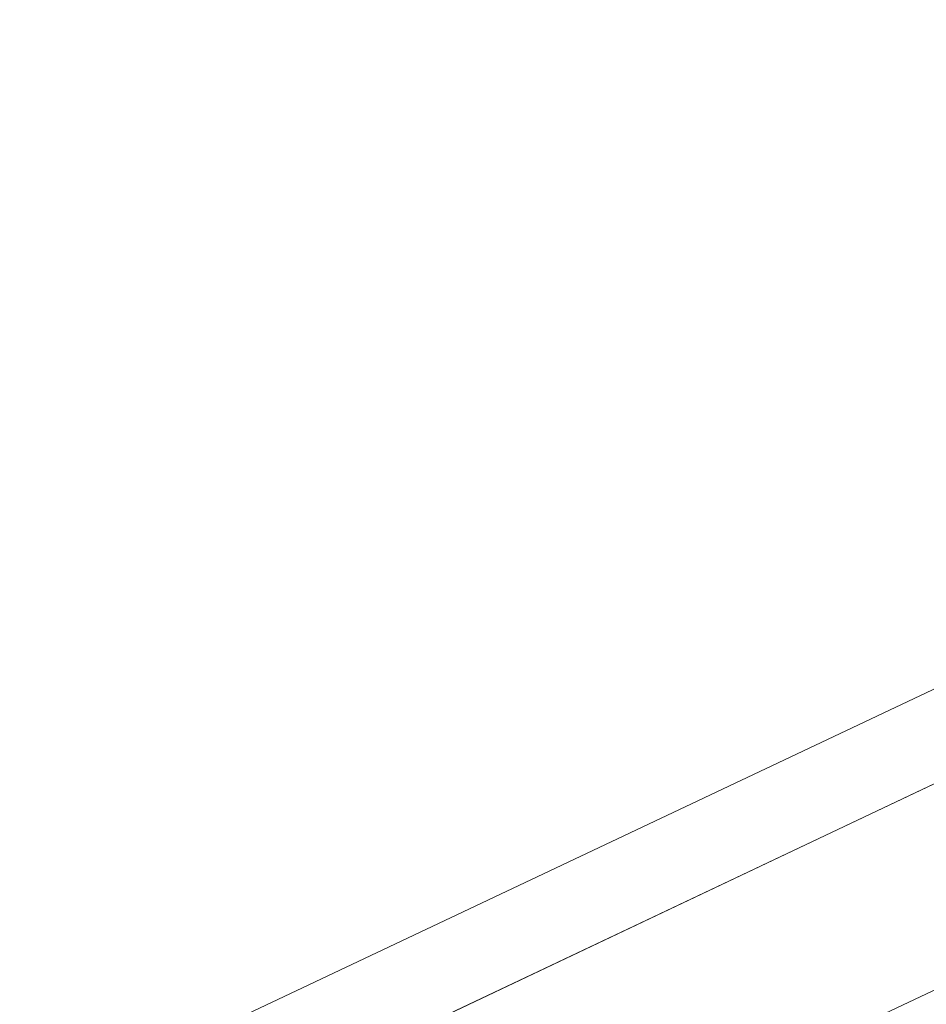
# Model space of a CAD drawing. Header units: metres. Extents: x 163543 to 168130, y 402678 to 405437.
# Tile 97 of 256: x 164494 to 164511, y 403457 to 403477. Entities that reach past the tile are written whole.
import ezdxf

# ---------------------------------------------------------------- set-up
doc = ezdxf.new("R2010")
doc.units = ezdxf.units.M
doc.layers.add('X-CA190022.004-UO-ARC_Arcering$0$N-GV-GR-GRAS-A-200 GRASMENGSEL M1', color=62, linetype='Continuous', lineweight=18, transparency=0.5)
for name, color, linetype, lineweight in [('X-CA190022.004-UO-BGT_Ondergrond$0$GE_401_OTDErf_Vlak_GEM', 253, 'Continuous', 9), ('X-CA190022.004-UO-BGT_Ondergrond$0$GE_541_OWTOever_slootkant_Vlak_GEM', 253, 'Continuous', 9), ('X-CA190022.004-UO-DWM_Beplanting$0$N-WE-GR-BEPLANTING_CULTUUR_BOSPLANTSOEN-A-500', 92, 'Continuous', 18), ('X-CA190022.004-UO-KAD_Percelen$0$B-WE-KG-GRENS_PERCEEL-GV', 150, 'Continuous', 9)]:
    doc.layers.add(name, color=color, linetype=linetype, lineweight=lineweight)

msp = doc.modelspace()

# ---------------------------------------------------------------- hatches: boundary and pattern name
at = {"layer": 'X-CA190022.004-UO-ARC_Arcering$0$N-GV-GR-GRAS-A-200 GRASMENGSEL M1'}
h = msp.add_hatch(dxfattribs=at)
h.set_pattern_fill('AGR-GRAS_02-SO', color=256, scale=0.1, pattern_type=2)
h.set_pattern_definition([(0, (0, 5000), (1, 1), [0.25, -0.75]), (0, (0.5499999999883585, 5000.599999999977), (1, 1), [0.25, -0.75]), (90, (0.1000000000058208, 5000.349999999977), (-1, 1), [0.25, -0.75]), (90, (0.5, 5000.700000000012), (-1, 1), [0.25, -0.75]), (45, (0.2000000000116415, 5000.700000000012), (0, 1.000000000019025), [0.25, -1.164213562]), (135, (0.5499999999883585, 5000), (-1.000000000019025, 0), [0.25, -1.164213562]), (26.56505119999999, (0.25, 5000.299999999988), (1.000000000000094, 4.000644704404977e-10), [0.25, -1.986067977]), (26.56505119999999, (0.7000000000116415, 5000.799999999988), (1.000000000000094, 4.000644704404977e-10), [0.25, -1.986067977]), (63.43494882, (0.7000000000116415, 5000), (5.099862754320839e-11, 1.000000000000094), [0.2499999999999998, -1.986067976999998]), (63.43494882, (0.25, 5000.450000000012), (5.099862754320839e-11, 1.000000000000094), [0.2499999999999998, -1.986067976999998]), (63.43494882, (0.6000000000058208, 5000.200000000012), (5.099862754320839e-11, 1.000000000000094), [0.2499999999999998, -1.986067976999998]), (116.5650512, (0, 5000.549999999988), (-4.000648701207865e-10, 1.000000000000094), [0.2499999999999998, -1.986067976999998]), (153.43494882, (0.2000000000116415, 5000.150000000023), (-1.000000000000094, 5.099898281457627e-11), [0.25, -1.986067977])])
h.paths.add_polyline_path([(164599.4477769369, 403489.171202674, -0.2096908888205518), (164621.1271427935, 403489.9339234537, 0.2085225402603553), (164639.5720025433, 403490.5563046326), (164638.9234094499, 403491.9088021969, -0.2087200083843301), (164621.6614316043, 403491.3356928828, 0.2094978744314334), (164598.7972482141, 403490.5227989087), (164495.7346418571, 403440.9457024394, 0.2673616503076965), (164498.6229905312, 403440.7572431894), (164498.6671474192, 403440.667520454)])
h = msp.add_hatch(dxfattribs=at)
h.set_pattern_fill('AGR-GRAS_02-SO', color=256, scale=0.1, pattern_type=2)
h.set_pattern_definition([(0, (0, 5000), (1, 1), [0.25, -0.75]), (0, (0.5499999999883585, 5000.599999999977), (1, 1), [0.25, -0.75]), (90, (0.1000000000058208, 5000.349999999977), (-1, 1), [0.25, -0.75]), (90, (0.5, 5000.700000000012), (-1, 1), [0.25, -0.75]), (45, (0.2000000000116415, 5000.700000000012), (0, 1.000000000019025), [0.25, -1.164213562]), (135, (0.5499999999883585, 5000), (-1.000000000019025, 0), [0.25, -1.164213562]), (26.56505119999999, (0.25, 5000.299999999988), (1.000000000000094, 4.000644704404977e-10), [0.25, -1.986067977]), (26.56505119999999, (0.7000000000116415, 5000.799999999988), (1.000000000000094, 4.000644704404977e-10), [0.25, -1.986067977]), (63.43494882, (0.7000000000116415, 5000), (5.099862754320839e-11, 1.000000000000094), [0.2499999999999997, -1.986067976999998]), (63.43494882, (0.25, 5000.450000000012), (5.099862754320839e-11, 1.000000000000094), [0.2499999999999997, -1.986067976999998]), (63.43494882, (0.6000000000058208, 5000.200000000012), (5.099862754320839e-11, 1.000000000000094), [0.2499999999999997, -1.986067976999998]), (116.5650512, (0, 5000.549999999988), (-4.000648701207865e-10, 1.000000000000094), [0.2499999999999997, -1.986067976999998]), (153.43494882, (0.2000000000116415, 5000.150000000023), (-1.000000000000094, 5.099898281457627e-11), [0.25, -1.986067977])])
edge = h.paths.add_edge_path()
edge.add_arc((164611.1568154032, 403464.8422401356), 21.50000000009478, 68.3293112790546, 115.7006320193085, ccw=False)
edge.add_arc((164629.6203846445, 403511.3083203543), 28.50000000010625, 248.3293112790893, 295.6200458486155)
edge.add_line((164641.9438200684, 403485.6104033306), (164641.3015951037, 403486.9496215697))
edge.add_arc((164629.6357839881, 403511.3970298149), 27.08813243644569, 248.3324958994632, 295.5095370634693, ccw=False)
edge.add_arc((164611.1568154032, 403464.8422401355), 23.00000000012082, 68.37151412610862, 115.7006320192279)
edge.add_line((164601.1824278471, 403485.5669016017), (164502.0995686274, 403437.8801956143))
edge.add_line((164502.0995686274, 403437.8801956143), (164502.1429355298, 403437.7900883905))
edge.add_arc((164503.4005756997, 403435.1769789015), 2.899999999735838, 115.7006320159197, 174.5422744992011)
edge.add_line((164500.5137224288, 403435.4528016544), (164601.8329313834, 403484.2152932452))
h = msp.add_hatch(dxfattribs=at)
h.set_pattern_fill('AGR-GRAS_02-SO', color=256, scale=0.1, pattern_type=2)
h.set_pattern_definition([(0, (0, 0), (1, 1), [0.25, -0.75]), (0, (0.5499999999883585, 0.5999999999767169), (1, 1), [0.25, -0.75]), (90, (0.1000000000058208, 0.3499999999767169), (-1, 1), [0.25, -0.75]), (90, (0.5, 0.7000000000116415), (-1, 1), [0.25, -0.75]), (45, (0.2000000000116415, 0.7000000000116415), (0, 1.000000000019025), [0.25, -1.164213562]), (135, (0.5499999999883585, 0), (-1.000000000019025, 0), [0.25, -1.164213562]), (26.56505119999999, (0.25, 0.2999999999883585), (1.000000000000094, 4.000644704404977e-10), [0.25, -1.986067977]), (26.56505119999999, (0.7000000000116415, 0.7999999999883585), (1.000000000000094, 4.000644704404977e-10), [0.25, -1.986067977]), (63.43494882, (0.7000000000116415, 0), (5.099862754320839e-11, 1.000000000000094), [0.2499999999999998, -1.986067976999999]), (63.43494882, (0.25, 0.4500000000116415), (5.099862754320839e-11, 1.000000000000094), [0.2499999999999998, -1.986067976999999]), (63.43494882, (0.6000000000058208, 0.2000000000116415), (5.099862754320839e-11, 1.000000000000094), [0.2499999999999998, -1.986067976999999]), (116.5650512, (0, 0.5499999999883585), (-4.000648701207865e-10, 1.000000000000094), [0.2499999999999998, -1.986067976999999]), (153.43494882, (0.2000000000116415, 0.1500000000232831), (-1.000000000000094, 5.099898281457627e-11), [0.25, -1.986067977])])
h.paths.add_polyline_path([(164569.76, 403456.18), (164575.93, 403459.42), (164592.13, 403469.02), (164595.0002634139, 403470.575598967), (164594.7620184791, 403471.0151889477), (164591.8833365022, 403469.4550273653), (164575.6861587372, 403459.8566998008), (164569.5354916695, 403456.6268519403), (164516.4612566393, 403431.1443814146), (164513.5363007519, 403429.8914003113), (164509.423673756, 403427.9177803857), (164507.564585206, 403427.0260143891, -0.1430565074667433), (164505.0887868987, 403426.7432775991, 0.01204293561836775), (164505.4309517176, 403426.1960350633, 0.1215526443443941), (164507.7699999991, 403426.5699999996), (164509.64, 403427.467), (164513.743, 403429.436), (164516.668, 403430.689)])
at = {"layer": 'X-CA190022.004-UO-DWM_Beplanting$0$N-WE-GR-BEPLANTING_CULTUUR_BOSPLANTSOEN-A-500', "ltscale": 0.01}
h = msp.add_hatch(dxfattribs=at)
h.set_pattern_fill('AGR-BOSPLANTSOEN', color=256, scale=0.5, pattern_type=2)
h.set_pattern_definition([(0, (0, 0), (0.5, 0.5), [0.6, -0.4]), (90, (0.2999999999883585, -0.2000000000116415), (-2, 1.224646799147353e-16), [0.4, -0.6]), (90, (0.7999999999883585, 0.2999999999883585), (-2, 1.224646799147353e-16), [0.4, -0.6]), (90, (1.299999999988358, -0.09999999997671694), (-2, 1.224646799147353e-16), [0.2, -0.8]), (90, (1.799999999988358, 0.4000000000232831), (-2, 1.224646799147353e-16), [0.2, -0.8])])
h.paths.add_polyline_path([(164569.5354916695, 403456.6268519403), (164575.6861587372, 403459.8566998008), (164591.8833365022, 403469.4550273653), (164594.7620184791, 403471.0151889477), (164592.7301161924, 403474.7642881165), (164590.5588497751, 403478.7892910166), (164506.7504675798, 403438.4539019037, 0.01126086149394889), (164502.7372540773, 403436.4098634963, 0.4013547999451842), (164502.1396339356, 403434.5686603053, -0.05495898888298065), (164503.5709637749, 403430.5183180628, 0.07635202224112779), (164505.0887872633, 403426.7432775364, 0.1430564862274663), (164507.564585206, 403427.0260143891), (164509.423673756, 403427.9177803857), (164513.5363007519, 403429.8914003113), (164516.4612566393, 403431.1443814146)])

# ---------------------------------------------------------------- linework, layer by layer
at = {"layer": 'X-CA190022.004-UO-BGT_Ondergrond$0$GE_401_OTDErf_Vlak_GEM', "flags": 128}
msp.add_lwpolyline([(164644.76, 403522.135), (164598.026, 403499.598), (164597.907, 403499.5400000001), (164559.867, 403481.087), (164519.897, 403461.496), (164496.748, 403450.567), (164495.285, 403449.119), (164488.004, 403452.975), (164453.106, 403493.369), (164446.912, 403500.197), (164442.328, 403505.8290000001), (164442.279, 403505.897), (164417.651, 403534.485)], dxfattribs=at)
at = {"layer": 'X-CA190022.004-UO-BGT_Ondergrond$0$GE_541_OWTOever_slootkant_Vlak_GEM', "flags": 128}
msp.add_lwpolyline([(164516.388, 403451.268), (164500.282, 403443.347), (164498.627, 403442.886), (164496.644, 403443.037), (164495.603, 403443.783), (164494.512, 403445.201), (164493.938, 403446.928), (164494.344, 403448.187), (164495.285, 403449.119), (164496.748, 403450.567), (164519.897, 403461.496), (164559.867, 403481.087), (164597.907, 403499.5400000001), (164598.026, 403499.598), (164644.76, 403522.135), (164649.727, 403524.45)], dxfattribs=at)
at = {"layer": 'X-CA190022.004-UO-KAD_Percelen$0$B-WE-KG-GRENS_PERCEEL-GV', "flags": 128}
for points in [[(164595.838, 403501.354), (164555.326, 403482.367), (164489.137, 403451.001), (164492.811, 403446.689), (164487.569, 403444.164), (164476.902, 403439.143), (164474.656, 403438.052), (164469.708, 403435.65), (164459.04, 403430.474), (164460.276, 403427.915), (164478.654, 403436.809), (164549.795, 403471.239), (164610.094, 403500.047), (164740.684, 403562.794), (164887.38, 403633.726), (164885.502, 403637.729), (164830.972, 403611.838), (164787.129, 403591.173), (164774.865, 403585.072), (164771.579, 403589.482), (164763.848, 403582.954), (164722.665, 403561.134), (164654.869, 403529.019)], [(164509.715, 403537.447), (164450.199, 403496.696), (164487.991, 403452.346), (164524.012, 403469.383), (164554.233, 403483.687), (164552.161, 403486.189)], [(164489.137, 403451.001), (164555.326, 403482.367), (164554.233, 403483.687), (164524.012, 403469.383), (164487.991, 403452.346)]]:
    msp.add_lwpolyline(points, close=True, dxfattribs=at)

doc.saveas('drawing.dxf')
